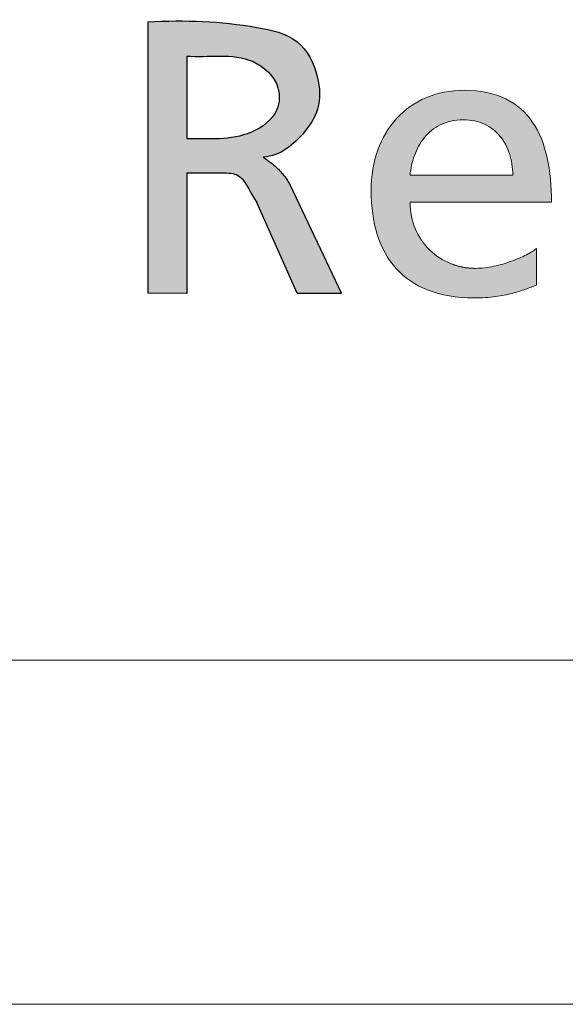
# Paper-space layout 'Hoja4' of a CAD drawing. Header units: millimetres. Extents: x 300 to 16757, y 100 to 11782.
# Tile 5 of 11: x 13692 to 13850, y 100 to 386. Entities that reach past the tile are written whole.
import ezdxf

# ---------------------------------------------------------------- set-up
doc = ezdxf.new("R2010")
doc.units = ezdxf.units.MM
doc.linetypes.add('SLD-Continua', pattern=[0])
doc.layers.add('FORMAT', color=7, linetype='SLD-Continua')

# ---------------------------------------------------------------- blocks, each defined once
blk = doc.blocks.new('Bloque8')
at = {"linetype": 'Continuous', "ltscale": 30}
h = blk.add_hatch(color=7, dxfattribs=at)
edge = h.paths.add_edge_path(flags=0)
edge.add_line((720.2692903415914, 95.64654667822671), (731.0540639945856, 95.64654667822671))
edge.add_spline(control_points=[(731.0540639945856, 95.64654667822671), (733.0252461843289, 95.64654667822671), (737.1614217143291, 95.0378649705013), (738.8211914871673, 88.987642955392), (740.6128179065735, 87.07234575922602)], knot_values=[0, 0, 0, 0, 0.3333596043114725, 1, 1, 1, 1], weights=[1, 1, 1, 1, 1], degree=3, periodic=0)
edge.add_line((740.6128179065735, 87.07234575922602), (752.2548943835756, 60.67605587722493))
edge.add_line((752.2548943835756, 60.67605587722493), (765.1837183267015, 60.67605587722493))
edge.add_line((765.1837183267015, 60.67605587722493), (750.2454130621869, 92.15070232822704))
edge.add_spline(control_points=[(750.2454130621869, 92.15070232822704), (747.3639978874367, 97.20148422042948), (742.4190857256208, 100.1662722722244)], knot_values=[0, 0, 0, 1, 1, 1], weights=[1, 1, 1], degree=2, periodic=0)
edge.add_spline(control_points=[(742.4190857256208, 100.1662722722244), (747.503476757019, 100.6346529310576), (753.3156015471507, 105.4311788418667), (759.3132133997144, 114.4772789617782), (758.6716026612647, 124.5093984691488), (753.2206249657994, 135.3934555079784), (733.7003049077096, 139.5797223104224), (719.9391986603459, 140.1589754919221), (708.9393328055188, 139.5235565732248)], knot_values=[0, 0, 0, 0, 0.1644101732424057, 0.2524804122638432, 0.3603426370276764, 0.4947050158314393, 0.6362272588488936, 1, 1, 1, 1], weights=[1, 1, 1, 1, 1, 1, 1, 1, 1], degree=3, periodic=0)
edge.add_line((708.9393328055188, 139.5235565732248), (708.9393328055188, 60.69629922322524))
edge.add_line((708.9393328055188, 60.69629922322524), (720.2692903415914, 60.61644855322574))
edge.add_line((720.2692903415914, 60.61644855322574), (720.2692903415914, 95.64654667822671))
edge = h.paths.add_edge_path(flags=0)
edge.add_line((720.2594934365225, 105.5594812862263), (720.2594934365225, 129.5978360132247))
edge.add_spline(control_points=[(720.2594934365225, 129.5978360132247), (726.4545182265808, 129.0917077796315), (737.2478272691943, 131.525785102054), (747.5054838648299, 122.1562583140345), (747.0420096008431, 112.4277158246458), (736.4359446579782, 104.5992502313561), (726.509992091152, 105.5568988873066), (720.2594934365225, 105.5594812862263)], knot_values=[0, 0, 0, 0, 0.2978892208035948, 0.45942292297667, 0.5557703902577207, 0.7086388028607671, 1, 1, 1, 1], weights=[1, 1, 1, 1, 1, 1, 1, 1], degree=3, periodic=0)
h = blk.add_hatch(color=7, dxfattribs=at)
edge = h.paths.add_edge_path(flags=0)
edge.add_spline(control_points=[(809.4531085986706, 68.500021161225), (807.665620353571, 68.12657026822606), (805.8436876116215, 67.90177458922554), (804.0942696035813, 67.90177458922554)], knot_values=[22.00002, 22.00002, 22.00002, 22.00002, 23.00002, 23.00002, 23.00002, 23.00002], weights=[1, 1, 1, 1], degree=3, periodic=0)
edge.add_arc((804.0773680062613, 87.16883435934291), 19.26706718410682, 248.0559337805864, 270.05026142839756, ccw=False)
edge.add_arc((803.9587986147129, 86.85491713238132), 18.93158542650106, 226.037883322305, 248.0337427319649, ccw=False)
edge.add_arc((803.6807394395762, 86.54309086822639), 18.51411656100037, 203.0267579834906, 225.9873849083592, ccw=False)
edge.add_spline(control_points=[(786.6417855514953, 79.301090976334), (785.6465207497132, 81.63606559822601), (785.0881572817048, 84.2683505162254), (785.0881572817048, 87.12180537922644)], knot_values=[0, 0, 0, 0, 1, 1, 1, 1], weights=[1, 1, 1, 1], degree=3, periodic=0)
edge.add_line((785.0881572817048, 87.12180537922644), (826.2203284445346, 87.12180537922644))
edge.add_spline(control_points=[(826.2203284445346, 87.12180537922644), (826.2203284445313, 91.75187127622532), (825.8323746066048, 96.10275544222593), (824.951320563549, 100.018551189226)], knot_values=[2, 2, 2, 2, 3, 3, 3, 3], weights=[1, 1, 1, 1], degree=3, periodic=0)
edge.add_spline(control_points=[(824.951320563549, 100.018551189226), (824.0702665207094, 103.9343469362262), (822.6942994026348, 107.4223057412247), (820.7200857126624, 110.3265209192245)], knot_values=[3, 3, 3, 3, 4, 4, 4, 4], weights=[1, 1, 1, 1], degree=3, periodic=0)
edge.add_spline(control_points=[(820.7200857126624, 110.3265209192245), (818.74405915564, 113.234361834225), (816.167973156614, 115.5620848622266), (812.8848684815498, 117.1646605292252)], knot_values=[4, 4, 4, 4, 5, 5, 5, 5], weights=[1, 1, 1, 1], degree=3, periodic=0)
edge.add_spline(control_points=[(812.8848684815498, 117.1646605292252), (809.6017638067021, 118.7672361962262), (805.6098275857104, 119.6410387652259), (800.8075391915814, 119.6410387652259), (796.7376496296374, 119.6410387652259), (793.0140179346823, 118.8868855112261), (789.7182231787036, 117.4873511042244)], knot_values=[5, 5, 5, 5, 6, 6, 6, 7, 7, 7, 7], weights=[1, 1, 1, 1, 1, 1, 1], degree=3, periodic=0)
edge.add_spline(control_points=[(789.7182231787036, 117.4873511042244), (786.4224284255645, 116.091442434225), (783.5562834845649, 114.0501526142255), (781.1977416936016, 111.4722537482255)], knot_values=[7, 7, 7, 7, 8, 8, 8, 8], weights=[1, 1, 1, 1], degree=3, periodic=0)
edge.add_spline(control_points=[(781.1977416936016, 111.4722537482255), (778.8410127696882, 108.8979806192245), (776.9918870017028, 105.7907241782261), (774.4719999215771, 98.72778888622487), (773.8012386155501, 94.77573577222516), (773.8012386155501, 90.50824355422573), (773.8012386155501, 85.81291439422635), (774.3867951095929, 81.5200420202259), (775.5851011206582, 77.71664411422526)], knot_values=[8, 8, 8, 8, 9, 9, 10, 10, 10, 11, 11, 11, 11], weights=[1, 1, 1, 1, 1, 1, 1, 1, 1], degree=3, periodic=0)
edge.add_spline(control_points=[(775.5851011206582, 77.71664411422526), (776.7834071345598, 73.91324620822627), (778.5944626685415, 70.59932277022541), (781.0436478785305, 67.87276869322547)], knot_values=[11, 11, 11, 11, 12, 12, 12, 12], weights=[1, 1, 1, 1], degree=3, periodic=0)
edge.add_spline(control_points=[(781.0436478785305, 67.87276869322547), (783.4928330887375, 65.1462146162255), (786.5819608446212, 63.01065564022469), (790.3382241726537, 61.55310944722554)], knot_values=[12, 12, 12, 12, 13, 13, 13, 13], weights=[1, 1, 1, 1], degree=3, periodic=0)
edge.add_spline(control_points=[(790.3382241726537, 61.55310944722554), (794.0944875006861, 60.09556325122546), (798.5142606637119, 59.31965557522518), (803.6301752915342, 59.31965557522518), (806.0050328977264, 59.31965557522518), (808.077141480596, 59.46105930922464), (809.9099514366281, 59.6931064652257)], knot_values=[13, 13, 13, 13, 14, 14, 14, 15, 15, 15, 15], weights=[1, 1, 1, 1, 1, 1, 1], degree=3, periodic=0)
edge.add_spline(control_points=[(809.9099514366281, 59.6931064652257), (811.7427613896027, 59.92877935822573), (813.3398984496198, 60.25509567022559), (814.764813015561, 60.62854656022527)], knot_values=[15, 15, 15, 15, 16, 16, 16, 16], weights=[1, 1, 1, 1], degree=3, periodic=0)
edge.add_spline(control_points=[(814.764813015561, 60.62854656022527), (816.1897275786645, 61.00199745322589), (817.4478582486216, 61.41895718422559), (818.6008425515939, 61.83954265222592)], knot_values=[16, 16, 16, 16, 17, 17, 17, 17], weights=[1, 1, 1, 1], degree=3, periodic=0)
edge.add_spline(control_points=[(818.6008425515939, 61.83954265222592), (819.7538268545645, 62.25287664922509), (820.8052905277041, 62.66983638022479), (821.8223097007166, 63.03603580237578)], knot_values=[17, 17, 17, 17, 18, 18, 18, 18], weights=[1, 1, 1, 1], degree=3, periodic=0)
edge.add_line((821.8223097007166, 63.03603580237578), (821.8223097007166, 73.65944463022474))
edge.add_spline(control_points=[(821.8223097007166, 73.65944463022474), (821.1751156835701, 73.12283558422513), (820.1798509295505, 72.49920885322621), (818.9434746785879, 71.85745344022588)], knot_values=[19.00002, 19.00002, 19.00002, 19.00002, 20.00002, 20.00002, 20.00002, 20.00002], weights=[1, 1, 1, 1], degree=3, periodic=0)
edge.add_spline(control_points=[(818.9434746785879, 71.85745344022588), (817.7070984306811, 71.2156980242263), (816.2277978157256, 70.56306540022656), (814.610719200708, 69.97932177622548)], knot_values=[20.00002, 20.00002, 20.00002, 20.00002, 21.00002, 21.00002, 21.00002, 21.00002], weights=[1, 1, 1, 1], degree=3, periodic=0)
edge.add_spline(control_points=[(814.610719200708, 69.97932177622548), (812.9954534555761, 69.39557814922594), (811.2405968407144, 68.87347205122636), (809.4531085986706, 68.500021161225)], knot_values=[21.00002, 21.00002, 21.00002, 21.00002, 22.00002, 22.00002, 22.00002, 22.00002], weights=[1, 1, 1, 1], degree=3, periodic=0)
edge = h.paths.add_edge_path(flags=0)
edge.add_line((814.9334097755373, 95.00778292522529), (807.4734563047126, 95.00778292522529))
edge.add_line((807.4734563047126, 95.00778292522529), (785.0881572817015, 95.00778292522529))
edge.add_spline(control_points=[(785.0881572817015, 95.00778292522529), (785.2875728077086, 96.87503738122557), (785.706345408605, 98.81480657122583), (786.3843581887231, 100.6711838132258)], knot_values=[0, 0, 0, 0, 1, 1, 1, 1], weights=[1, 1, 1, 1], degree=3, periodic=0)
edge.add_spline(control_points=[(786.3843581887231, 100.6711838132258), (787.0605581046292, 102.5275610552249), (787.999623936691, 104.3005463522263), (789.2360001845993, 105.8414844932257)], knot_values=[1, 1, 1, 1, 2, 2, 2, 2], weights=[1, 1, 1, 1], degree=3, periodic=0)
edge.add_spline(control_points=[(789.2360001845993, 105.8414844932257), (790.4741893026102, 107.3824226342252), (792.0133145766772, 108.6913136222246), (793.8914462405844, 109.6122507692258)], knot_values=[2, 2, 2, 2, 3, 3, 3, 3], weights=[1, 1, 1, 1], degree=3, periodic=0)
edge.add_spline(control_points=[(793.8914462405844, 109.6122507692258), (795.7695779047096, 110.5368136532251), (797.9903416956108, 111.0734226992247), (800.591807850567, 111.0734226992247), (802.8778349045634, 111.0734226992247), (804.9173118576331, 110.6202056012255), (806.6902971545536, 109.8044148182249)], knot_values=[3, 3, 3, 3, 4, 4, 4, 5, 5, 5, 5], weights=[1, 1, 1, 1, 1, 1, 1], degree=3, periodic=0)
edge.add_spline(control_points=[(806.6902971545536, 109.8044148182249), (808.4632824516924, 108.988624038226), (809.971588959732, 107.8066338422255), (811.1916493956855, 106.3527133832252)], knot_values=[5, 5, 5, 5, 6, 6, 6, 6], weights=[1, 1, 1, 1], degree=3, periodic=0)
edge.add_spline(control_points=[(811.1916493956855, 106.3527133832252), (812.4117098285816, 104.8951671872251), (813.3471499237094, 103.1620649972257), (813.9780281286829, 101.244050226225)], knot_values=[6, 6, 6, 6, 7, 7, 7, 7], weights=[1, 1, 1, 1], degree=3, periodic=0)
edge.add_spline(control_points=[(813.9780281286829, 101.244050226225), (814.6089063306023, 99.32240972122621), (814.9334097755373, 97.2158566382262), (814.9334097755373, 95.00778292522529)], knot_values=[7, 7, 7, 7, 8, 8, 8, 8], weights=[1, 1, 1, 1], degree=3, periodic=0)
h = blk.add_hatch(color=7, dxfattribs=at)
edge = h.paths.add_edge_path(flags=0)
edge.add_spline(control_points=[(809.4531085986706, 68.500021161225), (807.665620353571, 68.12657026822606), (805.8436876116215, 67.90177458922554), (804.0942696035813, 67.90177458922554)], knot_values=[22.00002, 22.00002, 22.00002, 22.00002, 23.00002, 23.00002, 23.00002, 23.00002], weights=[1, 1, 1, 1], degree=3, periodic=0)
edge.add_arc((804.0773680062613, 87.16883435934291), 19.26706718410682, 248.0559337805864, 270.05026142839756, ccw=False)
edge.add_arc((803.9587986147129, 86.85491713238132), 18.93158542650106, 226.037883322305, 248.0337427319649, ccw=False)
edge.add_arc((803.6807394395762, 86.54309086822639), 18.51411656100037, 203.0267579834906, 225.9873849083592, ccw=False)
edge.add_spline(control_points=[(786.6417855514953, 79.301090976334), (785.6465207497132, 81.63606559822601), (785.0881572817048, 84.2683505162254), (785.0881572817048, 87.12180537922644)], knot_values=[0, 0, 0, 0, 1, 1, 1, 1], weights=[1, 1, 1, 1], degree=3, periodic=0)
edge.add_line((785.0881572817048, 87.12180537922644), (826.2203284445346, 87.12180537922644))
edge.add_spline(control_points=[(826.2203284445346, 87.12180537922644), (826.2203284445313, 91.75187127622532), (825.8323746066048, 96.10275544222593), (824.951320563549, 100.018551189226)], knot_values=[2, 2, 2, 2, 3, 3, 3, 3], weights=[1, 1, 1, 1], degree=3, periodic=0)
edge.add_spline(control_points=[(824.951320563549, 100.018551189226), (824.0702665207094, 103.9343469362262), (822.6942994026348, 107.4223057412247), (820.7200857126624, 110.3265209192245)], knot_values=[3, 3, 3, 3, 4, 4, 4, 4], weights=[1, 1, 1, 1], degree=3, periodic=0)
edge.add_spline(control_points=[(820.7200857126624, 110.3265209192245), (818.74405915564, 113.234361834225), (816.167973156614, 115.5620848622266), (812.8848684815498, 117.1646605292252)], knot_values=[4, 4, 4, 4, 5, 5, 5, 5], weights=[1, 1, 1, 1], degree=3, periodic=0)
edge.add_spline(control_points=[(812.8848684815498, 117.1646605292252), (809.6017638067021, 118.7672361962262), (805.6098275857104, 119.6410387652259), (800.8075391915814, 119.6410387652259), (796.7376496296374, 119.6410387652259), (793.0140179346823, 118.8868855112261), (789.7182231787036, 117.4873511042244)], knot_values=[5, 5, 5, 5, 6, 6, 6, 7, 7, 7, 7], weights=[1, 1, 1, 1, 1, 1, 1], degree=3, periodic=0)
edge.add_spline(control_points=[(789.7182231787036, 117.4873511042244), (786.4224284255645, 116.091442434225), (783.5562834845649, 114.0501526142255), (781.1977416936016, 111.4722537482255)], knot_values=[7, 7, 7, 7, 8, 8, 8, 8], weights=[1, 1, 1, 1], degree=3, periodic=0)
edge.add_spline(control_points=[(781.1977416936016, 111.4722537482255), (778.8410127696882, 108.8979806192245), (776.9918870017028, 105.7907241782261), (774.4719999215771, 98.72778888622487), (773.8012386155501, 94.77573577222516), (773.8012386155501, 90.50824355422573), (773.8012386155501, 85.81291439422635), (774.3867951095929, 81.5200420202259), (775.5851011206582, 77.71664411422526)], knot_values=[8, 8, 8, 8, 9, 9, 10, 10, 10, 11, 11, 11, 11], weights=[1, 1, 1, 1, 1, 1, 1, 1, 1], degree=3, periodic=0)
edge.add_spline(control_points=[(775.5851011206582, 77.71664411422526), (776.7834071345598, 73.91324620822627), (778.5944626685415, 70.59932277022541), (781.0436478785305, 67.87276869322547)], knot_values=[11, 11, 11, 11, 12, 12, 12, 12], weights=[1, 1, 1, 1], degree=3, periodic=0)
edge.add_spline(control_points=[(781.0436478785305, 67.87276869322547), (783.4928330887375, 65.1462146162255), (786.5819608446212, 63.01065564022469), (790.3382241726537, 61.55310944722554)], knot_values=[12, 12, 12, 12, 13, 13, 13, 13], weights=[1, 1, 1, 1], degree=3, periodic=0)
edge.add_spline(control_points=[(790.3382241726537, 61.55310944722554), (794.0944875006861, 60.09556325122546), (798.5142606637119, 59.31965557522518), (803.6301752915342, 59.31965557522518), (806.0050328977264, 59.31965557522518), (808.077141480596, 59.46105930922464), (809.9099514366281, 59.6931064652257)], knot_values=[13, 13, 13, 13, 14, 14, 14, 15, 15, 15, 15], weights=[1, 1, 1, 1, 1, 1, 1], degree=3, periodic=0)
edge.add_spline(control_points=[(809.9099514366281, 59.6931064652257), (811.7427613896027, 59.92877935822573), (813.3398984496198, 60.25509567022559), (814.764813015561, 60.62854656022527)], knot_values=[15, 15, 15, 15, 16, 16, 16, 16], weights=[1, 1, 1, 1], degree=3, periodic=0)
edge.add_spline(control_points=[(814.764813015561, 60.62854656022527), (816.1897275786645, 61.00199745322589), (817.4478582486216, 61.41895718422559), (818.6008425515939, 61.83954265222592)], knot_values=[16, 16, 16, 16, 17, 17, 17, 17], weights=[1, 1, 1, 1], degree=3, periodic=0)
edge.add_spline(control_points=[(818.6008425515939, 61.83954265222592), (819.7538268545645, 62.25287664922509), (820.8052905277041, 62.66983638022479), (821.8223097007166, 63.03603580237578)], knot_values=[17, 17, 17, 17, 18, 18, 18, 18], weights=[1, 1, 1, 1], degree=3, periodic=0)
edge.add_line((821.8223097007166, 63.03603580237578), (821.8223097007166, 73.65944463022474))
edge.add_spline(control_points=[(821.8223097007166, 73.65944463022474), (821.1751156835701, 73.12283558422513), (820.1798509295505, 72.49920885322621), (818.9434746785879, 71.85745344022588)], knot_values=[19.00002, 19.00002, 19.00002, 19.00002, 20.00002, 20.00002, 20.00002, 20.00002], weights=[1, 1, 1, 1], degree=3, periodic=0)
edge.add_spline(control_points=[(818.9434746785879, 71.85745344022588), (817.7070984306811, 71.2156980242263), (816.2277978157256, 70.56306540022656), (814.610719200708, 69.97932177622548)], knot_values=[20.00002, 20.00002, 20.00002, 20.00002, 21.00002, 21.00002, 21.00002, 21.00002], weights=[1, 1, 1, 1], degree=3, periodic=0)
edge.add_spline(control_points=[(814.610719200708, 69.97932177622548), (812.9954534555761, 69.39557814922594), (811.2405968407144, 68.87347205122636), (809.4531085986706, 68.500021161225)], knot_values=[21.00002, 21.00002, 21.00002, 21.00002, 22.00002, 22.00002, 22.00002, 22.00002], weights=[1, 1, 1, 1], degree=3, periodic=0)
edge = h.paths.add_edge_path(flags=0)
edge.add_line((814.9334097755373, 95.00778292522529), (807.4734563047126, 95.00778292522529))
edge.add_line((807.4734563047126, 95.00778292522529), (785.0881572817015, 95.00778292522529))
edge.add_spline(control_points=[(785.0881572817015, 95.00778292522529), (785.2875728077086, 96.87503738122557), (785.706345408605, 98.81480657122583), (786.3843581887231, 100.6711838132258)], knot_values=[0, 0, 0, 0, 1, 1, 1, 1], weights=[1, 1, 1, 1], degree=3, periodic=0)
edge.add_spline(control_points=[(786.3843581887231, 100.6711838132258), (787.0605581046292, 102.5275610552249), (787.999623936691, 104.3005463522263), (789.2360001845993, 105.8414844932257)], knot_values=[1, 1, 1, 1, 2, 2, 2, 2], weights=[1, 1, 1, 1], degree=3, periodic=0)
edge.add_spline(control_points=[(789.2360001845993, 105.8414844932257), (790.4741893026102, 107.3824226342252), (792.0133145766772, 108.6913136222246), (793.8914462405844, 109.6122507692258)], knot_values=[2, 2, 2, 2, 3, 3, 3, 3], weights=[1, 1, 1, 1], degree=3, periodic=0)
edge.add_spline(control_points=[(793.8914462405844, 109.6122507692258), (795.7695779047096, 110.5368136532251), (797.9903416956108, 111.0734226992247), (800.591807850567, 111.0734226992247), (802.8778349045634, 111.0734226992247), (804.9173118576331, 110.6202056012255), (806.6902971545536, 109.8044148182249)], knot_values=[3, 3, 3, 3, 4, 4, 4, 5, 5, 5, 5], weights=[1, 1, 1, 1, 1, 1, 1], degree=3, periodic=0)
edge.add_spline(control_points=[(806.6902971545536, 109.8044148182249), (808.4632824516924, 108.988624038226), (809.971588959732, 107.8066338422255), (811.1916493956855, 106.3527133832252)], knot_values=[5, 5, 5, 5, 6, 6, 6, 6], weights=[1, 1, 1, 1], degree=3, periodic=0)
edge.add_spline(control_points=[(811.1916493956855, 106.3527133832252), (812.4117098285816, 104.8951671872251), (813.3471499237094, 103.1620649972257), (813.9780281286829, 101.244050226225)], knot_values=[6, 6, 6, 6, 7, 7, 7, 7], weights=[1, 1, 1, 1], degree=3, periodic=0)
edge.add_spline(control_points=[(813.9780281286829, 101.244050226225), (814.6089063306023, 99.32240972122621), (814.9334097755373, 97.2158566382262), (814.9334097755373, 95.00778292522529)], knot_values=[7, 7, 7, 7, 8, 8, 8, 8], weights=[1, 1, 1, 1], degree=3, periodic=0)
at = {"color": 7, "linetype": 'SLD-Continua', "lineweight": 18, "ltscale": 30}
blk.add_line((814.9334097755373, 95.00778292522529), (807.4734563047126, 95.00778292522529), dxfattribs=at)
for centre, radius, start, end in [((803.6807394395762, 86.54309086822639), 18.51411656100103, 203.0267579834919, 225.9873849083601), ((803.9587986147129, 86.85491713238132), 18.93158542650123, 226.0378833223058, 248.0337427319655)]:
    blk.add_arc(centre, radius, start, end, dxfattribs=at)
at = {"color": 8, "linetype": 'Continuous', "lineweight": 0, "ltscale": 30, "true_color": 0x808080}
for points in [[(789.7182231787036, 117.4873511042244), (786.4224284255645, 116.091442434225), (783.5562834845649, 114.0501526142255), (781.1977416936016, 111.4722537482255)], [(820.7200857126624, 110.3265209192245), (818.74405915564, 113.234361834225), (816.167973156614, 115.5620848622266), (812.8848684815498, 117.1646605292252)], [(789.2360001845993, 105.8414844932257), (790.4741893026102, 107.3824226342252), (792.0133145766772, 108.6913136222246), (793.8914462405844, 109.6122507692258)], [(806.6902971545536, 109.8044148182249), (808.4632824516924, 108.988624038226), (809.971588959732, 107.8066338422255), (811.1916493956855, 106.3527133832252)], [(824.951320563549, 100.018551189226), (824.0702665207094, 103.9343469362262), (822.6942994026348, 107.4223057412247), (820.7200857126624, 110.3265209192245)], [(811.1916493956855, 106.3527133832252), (812.4117098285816, 104.8951671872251), (813.3471499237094, 103.1620649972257), (813.9780281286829, 101.244050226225)], [(786.3843581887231, 100.6711838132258), (787.0605581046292, 102.5275610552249), (787.999623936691, 104.3005463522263), (789.2360001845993, 105.8414844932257)], [(785.0881572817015, 95.00778292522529), (785.2875728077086, 96.87503738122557), (785.706345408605, 98.81480657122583), (786.3843581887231, 100.6711838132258)], [(813.9780281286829, 101.244050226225), (814.6089063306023, 99.32240972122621), (814.9334097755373, 97.2158566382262), (814.9334097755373, 95.00778292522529)], [(826.2203284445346, 87.12180537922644), (826.2203284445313, 91.75187127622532), (825.8323746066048, 96.10275544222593), (824.951320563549, 100.018551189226)], [(807.4734563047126, 95.00778292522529), (800.0116899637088, 95.00778292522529), (792.5499236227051, 95.00778292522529), (785.0881572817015, 95.00778292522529)], [(786.6417855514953, 79.301090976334), (785.6465207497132, 81.63606559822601), (785.0881572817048, 84.2683505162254), (785.0881572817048, 87.12180537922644)], [(785.0881572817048, 87.12180537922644), (798.7988810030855, 87.12180537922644), (812.5096047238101, 87.12180537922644), (826.2203284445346, 87.12180537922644)], [(775.5851011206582, 77.71664411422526), (776.7834071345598, 73.91324620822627), (778.5944626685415, 70.59932277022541), (781.0436478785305, 67.87276869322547)], [(818.9434746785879, 71.85745344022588), (817.7070984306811, 71.2156980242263), (816.2277978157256, 70.56306540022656), (814.610719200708, 69.97932177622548)], [(821.8223097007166, 73.65944463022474), (821.1751156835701, 73.12283558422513), (820.1798509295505, 72.49920885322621), (818.9434746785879, 71.85745344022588)], [(821.8223097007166, 63.03603580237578), (821.8223097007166, 66.57717207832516), (821.8223097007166, 70.11830835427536), (821.8223097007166, 73.65944463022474)], [(814.610719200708, 69.97932177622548), (812.9954534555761, 69.39557814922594), (811.2405968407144, 68.87347205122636), (809.4531085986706, 68.500021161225)], [(781.0436478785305, 67.87276869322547), (783.4928330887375, 65.1462146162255), (786.5819608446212, 63.01065564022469), (790.3382241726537, 61.55310944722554)], [(809.4531085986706, 68.500021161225), (807.665620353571, 68.12657026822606), (805.8436876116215, 67.90177458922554), (804.0942696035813, 67.90177458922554)], [(818.6008425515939, 61.83954265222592), (819.7538268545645, 62.25287664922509), (820.8052905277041, 62.66983638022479), (821.8223097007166, 63.03603580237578)], [(809.9099514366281, 59.6931064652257), (811.7427613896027, 59.92877935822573), (813.3398984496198, 60.25509567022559), (814.764813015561, 60.62854656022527)], [(814.764813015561, 60.62854656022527), (816.1897275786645, 61.00199745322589), (817.4478582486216, 61.41895718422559), (818.6008425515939, 61.83954265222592)]]:
    blk.add_open_spline(points, degree=3, dxfattribs=at)
for points, knots in [([(812.8848684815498, 117.1646605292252), (809.6017638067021, 118.7672361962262), (805.6098275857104, 119.6410387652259), (800.8075391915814, 119.6410387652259), (796.7376496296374, 119.6410387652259), (793.0140179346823, 118.8868855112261), (789.7182231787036, 117.4873511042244)], [5, 5, 5, 5, 6, 6, 6, 7, 7, 7, 7]), ([(781.1977416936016, 111.4722537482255), (778.8410127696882, 108.8979806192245), (776.9918870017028, 105.7907241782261), (774.4719999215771, 98.72778888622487), (773.8012386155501, 94.77573577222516), (773.8012386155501, 90.50824355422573), (773.8012386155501, 85.81291439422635), (774.3867951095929, 81.5200420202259), (775.5851011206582, 77.71664411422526)], [8, 8, 8, 8, 9, 9, 10, 10, 10, 11, 11, 11, 11]), ([(793.8914462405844, 109.6122507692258), (795.7695779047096, 110.5368136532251), (797.9903416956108, 111.0734226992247), (800.591807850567, 111.0734226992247), (802.8778349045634, 111.0734226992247), (804.9173118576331, 110.6202056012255), (806.6902971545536, 109.8044148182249)], [3, 3, 3, 3, 4, 4, 4, 5, 5, 5, 5]), ([(790.3382241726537, 61.55310944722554), (794.0944875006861, 60.09556325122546), (798.5142606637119, 59.31965557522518), (803.6301752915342, 59.31965557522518), (806.0050328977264, 59.31965557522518), (808.077141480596, 59.46105930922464), (809.9099514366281, 59.6931064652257)], [13, 13, 13, 13, 14, 14, 14, 15, 15, 15, 15])]:
    blk.add_open_spline(points, degree=3, knots=knots, dxfattribs=at)
blk.add_rational_spline([(804.0942696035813, 67.90177458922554), (801.6136397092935, 67.8995985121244), (799.1781474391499, 68.37066835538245), (796.8772404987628, 69.29768325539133)], [1, 0.9877577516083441, 0.9877577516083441, 1], degree=3, dxfattribs=at)
at = {"layer": 'FORMAT', "color": 7, "ltscale": 30}
for p, q in [((708.9393328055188, 139.5235565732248), (708.9393328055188, 60.69629922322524)), ((720.2594934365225, 129.5978360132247), (720.2594934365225, 105.5594812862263)), ((720.2692903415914, 95.64654667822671), (720.2692903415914, 60.61644855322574)), ((720.2692903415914, 95.64654667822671), (731.0540639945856, 95.64654667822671)), ((765.1837183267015, 60.67605587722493), (750.2454130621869, 92.15070232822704)), ((752.2548943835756, 60.67605587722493), (740.6128179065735, 87.07234575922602)), ((720.2692903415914, 60.61644855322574), (708.9393328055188, 60.69629922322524)), ((752.2548943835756, 60.67605587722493), (765.1837183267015, 60.67605587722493))]:
    blk.add_line(p, q, dxfattribs=at)
for points, knots in [([(708.9393328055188, 139.5235565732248), (719.9391986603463, 140.1589754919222), (733.7003049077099, 139.5797223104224), (753.220624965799, 135.3934555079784), (758.6716026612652, 124.5093984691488), (759.3132133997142, 114.4772789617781), (753.3156015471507, 105.4311788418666), (747.5034767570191, 100.6346529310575), (742.4190857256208, 100.1662722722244)], [0, 0, 0, 0, 0.3637727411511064, 0.5052949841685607, 0.6396573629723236, 0.7475195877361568, 0.8355898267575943, 1, 1, 1, 1]), ([(720.2594934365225, 129.5978360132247), (726.4545182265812, 129.0917077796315), (737.2478272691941, 131.5257851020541), (747.5054838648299, 122.1562583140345), (747.042009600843, 112.4277158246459), (736.4359446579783, 104.5992502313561), (726.5099920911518, 105.5568988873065), (720.2594934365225, 105.5594812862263)], [0, 0, 0, 0, 0.2978892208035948, 0.45942292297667, 0.5557703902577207, 0.7086388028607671, 1, 1, 1, 1]), ([(731.0540639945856, 95.64654667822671), (733.0252461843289, 95.64654667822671), (737.1614217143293, 95.03786497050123), (738.8211914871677, 88.98764295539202), (740.6128179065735, 87.07234575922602)], [0, 0, 0, 0, 0.3333596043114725, 1, 1, 1, 1])]:
    blk.add_open_spline(points, degree=3, knots=knots, dxfattribs=at)
blk.add_open_spline([(742.4190857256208, 100.1662722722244), (747.3639978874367, 97.20148422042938), (750.2454130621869, 92.15070232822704)], degree=2, dxfattribs=at)

psp = doc.layouts.new('Hoja4')

# ---------------------------------------------------------------- linework, layer by layer
at = {"color": 7, "linetype": 'SLD-Continua', "lineweight": 18, "ltscale": 20}
for p, q in [((16619.9999999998, 200), (399.9999999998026, 200)), ((13020.00000000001, 199.9999999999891), (16620.00000000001, 199.9999999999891)), ((16720, 100), (300, 100))]:
    psp.add_line(p, q, dxfattribs=at)

# ---------------------------------------------------------------- block references
at = {"color": 7, "linetype": 'Continuous', "ltscale": 20}
psp.add_blockref('Bloque8', (13020.1925063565, 245.9592779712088), dxfattribs=at)

doc.saveas('drawing.dxf')
